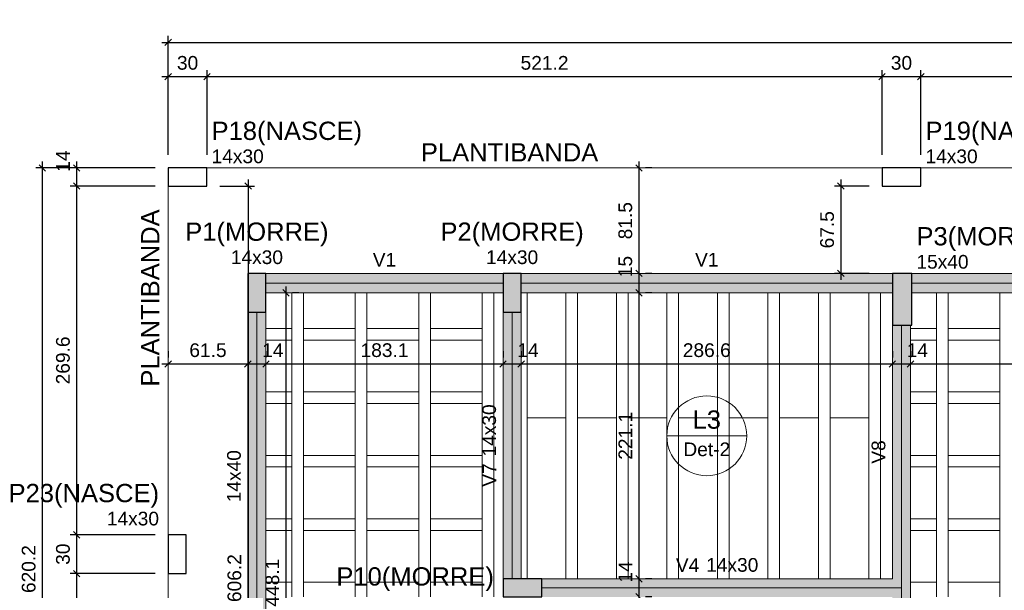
# Model space of a CAD drawing. Header units: millimetres. Extents: x 1852 to 2571, y -668 to -390.
# Tile 42 of 84: x 2274.97 to 2290.17, y -620.32 to -611.5. Entities that reach past the tile are written whole.
import ezdxf

# ---------------------------------------------------------------- set-up
doc = ezdxf.new("R2010")
doc.units = ezdxf.units.MM
for name, color, linetype, lineweight in [('FO-Cotas', 5, 'Continuous', 5), ('FO-Eixos', 5, 'Continuous', 5), ('FO-Hachura pilar que morre', 106, 'Continuous', 5), ('FO-Hachura viga', 43, 'Continuous', 5), ('FO-Hachuras das lajes', 1, 'Continuous', 20), ('FO-Pilares', 4, 'Continuous', 30), ('FO-Textos das lajes', 3, 'Continuous', 20), ('FO-Textos das vigas', 7, 'Continuous', 5), ('FO-Textos dos pilares', 7, 'Continuous', 5), ('FO-Vigas', 1, 'Continuous', 20)]:
    doc.layers.add(name, color=color, linetype=linetype, lineweight=lineweight)
doc.styles.add('ARIAL', font='arial.ttf')
doc.styles.get("Standard").update_dxf_attribs({"font": 'arial.ttf'})
doc.dimstyles.new('UM_50.000000', dxfattribs={"dimtxt": 0.18, "dimasz": 0.1, "dimexe": 0.1, "dimexo": 0.2, "dimgap": 0, "dimtad": 1, "dimtih": 1, "dimtoh": 1, "dimdec": 1, "dimlfac": 50, "dimzin": 0, "dimdsep": 46, "dimtxsty": 'Standard', "dimcen": 0.09, "dimdle": 0.1, "dimadec": 1, "dimazin": 2, "dimtfac": 1, "dimtdec": 4, "dimtofl": 0, "dimtmove": 0, "dimatfit": 3, "dimfxl": 1, "dimtolj": 1, "dimarcsym": 0})

# ---------------------------------------------------------------- blocks, each defined once
blk = doc.blocks.new('_Oblique')
at = {"color": 0, "linetype": 'ByBlock', "lineweight": -2}
blk.add_line((-0.5, -0.5), (0.5, 0.5), dxfattribs=at)
blk = doc.blocks.new('*D1618')
at = {"layer": 'FO-Cotas', "color": 0, "lineweight": -2, "transparency": 16777216}
for p, q in [((2277.159, -612.38), (2277.959, -612.38)), ((2277.259, -613.592), (2277.259, -612.28)), ((2277.859, -613.592), (2277.859, -612.28))]:
    blk.add_line(p, q, dxfattribs=at)
at = {"layer": 'FO-Cotas', "color": 0, "lineweight": -2, "transparency": 16777216, "xscale": 0.1, "yscale": 0.1, "zscale": 0.1, "rotation": 180}
blk.add_blockref('_Oblique', (2277.259, -612.38), dxfattribs=at)
at = {"layer": 'FO-Cotas', "color": 0, "lineweight": -2, "transparency": 16777216, "xscale": 0.1, "yscale": 0.1, "zscale": 0.1}
blk.add_blockref('_Oblique', (2277.859, -612.38), dxfattribs=at)
at = {"layer": 'FO-Cotas', "color": 7, "transparency": 16777216, "insert": (2277.559, -612.169), "char_height": 0.2118, "attachment_point": 5, "rotation": 0.0057, "style": 'ARIAL'}
blk.add_mtext('\\A1;30', dxfattribs=at)
blk = doc.blocks.new('*D1619')
at = {"layer": 'FO-Cotas', "color": 0, "lineweight": -2, "transparency": 16777216}
for p, q in [((2277.759, -612.38), (2288.382, -612.38)), ((2277.859, -613.592), (2277.859, -612.28)), ((2288.282, -613.592), (2288.282, -612.28))]:
    blk.add_line(p, q, dxfattribs=at)
at = {"layer": 'FO-Cotas', "color": 0, "lineweight": -2, "transparency": 16777216, "xscale": 0.1, "yscale": 0.1, "zscale": 0.1, "rotation": 180}
blk.add_blockref('_Oblique', (2277.859, -612.38), dxfattribs=at)
at = {"layer": 'FO-Cotas', "color": 0, "lineweight": -2, "transparency": 16777216, "xscale": 0.1, "yscale": 0.1, "zscale": 0.1}
blk.add_blockref('_Oblique', (2288.282, -612.38), dxfattribs=at)
at = {"layer": 'FO-Cotas', "color": 7, "transparency": 16777216, "insert": (2283.071, -612.169), "char_height": 0.2118, "attachment_point": 5, "rotation": 0.0057, "style": 'ARIAL'}
blk.add_mtext('\\A1;521.2', dxfattribs=at)
blk = doc.blocks.new('*D1620')
at = {"layer": 'FO-Cotas', "color": 0, "lineweight": -2, "transparency": 16777216}
for p, q in [((2288.182, -612.38), (2288.982, -612.38)), ((2288.282, -613.592), (2288.282, -612.28)), ((2288.882, -613.592), (2288.882, -612.28))]:
    blk.add_line(p, q, dxfattribs=at)
at = {"layer": 'FO-Cotas', "color": 0, "lineweight": -2, "transparency": 16777216, "xscale": 0.1, "yscale": 0.1, "zscale": 0.1, "rotation": 180}
blk.add_blockref('_Oblique', (2288.282, -612.38), dxfattribs=at)
at = {"layer": 'FO-Cotas', "color": 0, "lineweight": -2, "transparency": 16777216, "xscale": 0.1, "yscale": 0.1, "zscale": 0.1}
blk.add_blockref('_Oblique', (2288.882, -612.38), dxfattribs=at)
at = {"layer": 'FO-Cotas', "color": 7, "transparency": 16777216, "insert": (2288.582, -612.169), "char_height": 0.2118, "attachment_point": 5, "rotation": 0.0057, "style": 'ARIAL'}
blk.add_mtext('\\A1;30', dxfattribs=at)
blk = doc.blocks.new('*D1621')
at = {"layer": 'FO-Cotas', "color": 0, "lineweight": -2, "transparency": 16777216}
for p, q in [((2288.782, -612.38), (2297.765, -612.38)), ((2288.882, -613.592), (2288.882, -612.28)), ((2297.665, -613.592), (2297.665, -612.28))]:
    blk.add_line(p, q, dxfattribs=at)
at = {"layer": 'FO-Cotas', "color": 0, "lineweight": -2, "transparency": 16777216, "xscale": 0.1, "yscale": 0.1, "zscale": 0.1, "rotation": 180}
blk.add_blockref('_Oblique', (2288.882, -612.38), dxfattribs=at)
at = {"layer": 'FO-Cotas', "color": 0, "lineweight": -2, "transparency": 16777216, "xscale": 0.1, "yscale": 0.1, "zscale": 0.1}
blk.add_blockref('_Oblique', (2297.665, -612.38), dxfattribs=at)
at = {"layer": 'FO-Cotas', "color": 7, "transparency": 16777216, "insert": (2293.274, -612.169), "char_height": 0.2118, "attachment_point": 5, "rotation": 0.0057, "style": 'ARIAL'}
blk.add_mtext('\\A1;439.1', dxfattribs=at)
blk = doc.blocks.new('*D1627')
at = {"layer": 'FO-Cotas', "color": 0, "lineweight": -2, "transparency": 16777216}
for p, q in [((2277.259, -613.592), (2277.259, -611.751)), ((2316.7, -613.592), (2316.7, -611.751)), ((2277.159, -611.851), (2316.8, -611.851))]:
    blk.add_line(p, q, dxfattribs=at)
at = {"layer": 'FO-Cotas', "color": 0, "lineweight": -2, "transparency": 16777216, "xscale": 0.1, "yscale": 0.1, "zscale": 0.1, "rotation": 180}
blk.add_blockref('_Oblique', (2277.259, -611.851), dxfattribs=at)
at = {"layer": 'FO-Cotas', "color": 0, "lineweight": -2, "transparency": 16777216, "xscale": 0.1, "yscale": 0.1, "zscale": 0.1}
blk.add_blockref('_Oblique', (2316.7, -611.851), dxfattribs=at)
at = {"layer": 'FO-Cotas', "color": 7, "transparency": 16777216, "insert": (2296.979, -611.639), "char_height": 0.2118, "attachment_point": 5, "rotation": 0.0057, "style": 'ARIAL'}
blk.add_mtext('\\A1;1972', dxfattribs=at)
blk = doc.blocks.new('*D1644')
at = {"layer": 'FO-Cotas', "color": 0, "lineweight": -2, "transparency": 16777216}
for p, q in [((2275.847, -625.556), (2275.847, -619.964)), ((2277.059, -620.064), (2275.747, -620.064)), ((2277.059, -625.456), (2275.747, -625.456))]:
    blk.add_line(p, q, dxfattribs=at)
at = {"layer": 'FO-Cotas', "color": 0, "lineweight": -2, "transparency": 16777216, "xscale": 0.1, "yscale": 0.1, "zscale": 0.1}
for p, rotation in [((2275.847, -620.064), 90), ((2275.847, -625.456), 270)]:
    blk.add_blockref('_Oblique', p, dxfattribs=dict(at, rotation=rotation))
at = {"layer": 'FO-Cotas', "color": 7, "transparency": 16777216, "insert": (2275.635, -622.76), "char_height": 0.2118, "attachment_point": 5, "rotation": 90, "style": 'ARIAL'}
blk.add_mtext('\\A1;269.6', dxfattribs=at)
blk = doc.blocks.new('*D1645')
at = {"layer": 'FO-Cotas', "color": 0, "lineweight": -2, "transparency": 16777216}
for p, q in [((2275.847, -620.164), (2275.847, -619.364)), ((2277.059, -619.464), (2275.747, -619.464)), ((2277.059, -620.064), (2275.747, -620.064))]:
    blk.add_line(p, q, dxfattribs=at)
at = {"layer": 'FO-Cotas', "color": 0, "lineweight": -2, "transparency": 16777216, "xscale": 0.1, "yscale": 0.1, "zscale": 0.1}
for p, rotation in [((2275.847, -619.464), 90), ((2275.847, -620.064), 270)]:
    blk.add_blockref('_Oblique', p, dxfattribs=dict(at, rotation=rotation))
at = {"layer": 'FO-Cotas', "color": 7, "transparency": 16777216, "insert": (2275.635, -619.764), "char_height": 0.2118, "attachment_point": 5, "rotation": 90, "style": 'ARIAL'}
blk.add_mtext('\\A1;30', dxfattribs=at)
blk = doc.blocks.new('*D1646')
at = {"layer": 'FO-Cotas', "color": 0, "lineweight": -2, "transparency": 16777216}
for p, q in [((2277.059, -614.072), (2275.747, -614.072)), ((2275.847, -619.564), (2275.847, -613.972)), ((2277.059, -619.464), (2275.747, -619.464))]:
    blk.add_line(p, q, dxfattribs=at)
at = {"layer": 'FO-Cotas', "color": 0, "lineweight": -2, "transparency": 16777216, "xscale": 0.1, "yscale": 0.1, "zscale": 0.1}
for p, rotation in [((2275.847, -614.072), 90), ((2275.847, -619.464), 270)]:
    blk.add_blockref('_Oblique', p, dxfattribs=dict(at, rotation=rotation))
at = {"layer": 'FO-Cotas', "color": 7, "transparency": 16777216, "insert": (2275.635, -616.768), "char_height": 0.2118, "attachment_point": 5, "rotation": 90, "style": 'ARIAL'}
blk.add_mtext('\\A1;269.6', dxfattribs=at)
blk = doc.blocks.new('*D1647')
at = {"layer": 'FO-Cotas', "color": 0, "lineweight": -2, "transparency": 16777216}
for p, q in [((2275.847, -614.172), (2275.847, -613.692)), ((2277.059, -613.792), (2275.747, -613.792)), ((2277.059, -614.072), (2275.747, -614.072))]:
    blk.add_line(p, q, dxfattribs=at)
at = {"layer": 'FO-Cotas', "color": 0, "lineweight": -2, "transparency": 16777216, "xscale": 0.1, "yscale": 0.1, "zscale": 0.1}
for p, rotation in [((2275.847, -613.792), 90), ((2275.847, -614.072), 270)]:
    blk.add_blockref('_Oblique', p, dxfattribs=dict(at, rotation=rotation))
at = {"layer": 'FO-Cotas', "color": 7, "transparency": 16777216, "insert": (2275.635, -613.686), "char_height": 0.2118, "attachment_point": 5, "rotation": 90, "style": 'ARIAL'}
blk.add_mtext('\\A1;14', dxfattribs=at)
blk = doc.blocks.new('*D1648')
at = {"layer": 'FO-Cotas', "color": 0, "lineweight": -2, "transparency": 16777216}
for p, q in [((2275.317, -626.296), (2275.317, -613.692)), ((2277.059, -613.792), (2275.217, -613.792)), ((2278.289, -626.196), (2275.217, -626.196))]:
    blk.add_line(p, q, dxfattribs=at)
at = {"layer": 'FO-Cotas', "color": 0, "lineweight": -2, "transparency": 16777216, "xscale": 0.1, "yscale": 0.1, "zscale": 0.1}
for p, rotation in [((2275.317, -613.792), 90), ((2275.317, -626.196), 270)]:
    blk.add_blockref('_Oblique', p, dxfattribs=dict(at, rotation=rotation))
at = {"layer": 'FO-Cotas', "color": 7, "transparency": 16777216, "insert": (2275.106, -619.994), "char_height": 0.2118, "attachment_point": 5, "rotation": 90, "style": 'ARIAL'}
blk.add_mtext('\\A1;620.2', dxfattribs=at)
blk = doc.blocks.new('*D1659')
at = {"layer": 'FO-Cotas', "color": 0, "lineweight": -2, "transparency": 16777216}
for p, q in [((2277.259, -616.623), (2277.259, -616.723)), ((2278.489, -616.623), (2278.489, -616.723)), ((2277.159, -616.823), (2278.589, -616.823))]:
    blk.add_line(p, q, dxfattribs=at)
at = {"layer": 'FO-Cotas', "color": 0, "lineweight": -2, "transparency": 16777216, "xscale": 0.1, "yscale": 0.1, "zscale": 0.1, "rotation": 180}
blk.add_blockref('_Oblique', (2277.259, -616.823), dxfattribs=at)
at = {"layer": 'FO-Cotas', "color": 0, "lineweight": -2, "transparency": 16777216, "xscale": 0.1, "yscale": 0.1, "zscale": 0.1}
blk.add_blockref('_Oblique', (2278.489, -616.823), dxfattribs=at)
at = {"layer": 'FO-Cotas', "color": 7, "transparency": 16777216, "insert": (2277.874, -616.611), "char_height": 0.2118, "attachment_point": 5, "rotation": 0.0057, "style": 'ARIAL'}
blk.add_mtext('\\A1;61.5', dxfattribs=at)
blk = doc.blocks.new('*D1660')
at = {"layer": 'FO-Cotas', "color": 0, "lineweight": -2, "transparency": 16777216}
for p, q in [((2278.489, -616.623), (2278.489, -616.723)), ((2278.769, -616.623), (2278.769, -616.723)), ((2278.389, -616.823), (2278.869, -616.823))]:
    blk.add_line(p, q, dxfattribs=at)
at = {"layer": 'FO-Cotas', "color": 0, "lineweight": -2, "transparency": 16777216, "xscale": 0.1, "yscale": 0.1, "zscale": 0.1, "rotation": 180}
blk.add_blockref('_Oblique', (2278.489, -616.823), dxfattribs=at)
at = {"layer": 'FO-Cotas', "color": 0, "lineweight": -2, "transparency": 16777216, "xscale": 0.1, "yscale": 0.1, "zscale": 0.1}
blk.add_blockref('_Oblique', (2278.769, -616.823), dxfattribs=at)
at = {"layer": 'FO-Cotas', "color": 7, "transparency": 16777216, "insert": (2278.875, -616.611), "char_height": 0.2118, "attachment_point": 5, "rotation": 0.0057, "style": 'ARIAL'}
blk.add_mtext('\\A1;14', dxfattribs=at)
blk = doc.blocks.new('*D1661')
at = {"layer": 'FO-Cotas', "color": 0, "lineweight": -2, "transparency": 16777216}
for p, q in [((2278.769, -616.623), (2278.769, -616.723)), ((2282.43, -616.623), (2282.43, -616.723)), ((2278.669, -616.823), (2282.53, -616.823))]:
    blk.add_line(p, q, dxfattribs=at)
at = {"layer": 'FO-Cotas', "color": 0, "lineweight": -2, "transparency": 16777216, "xscale": 0.1, "yscale": 0.1, "zscale": 0.1, "rotation": 180}
blk.add_blockref('_Oblique', (2278.769, -616.823), dxfattribs=at)
at = {"layer": 'FO-Cotas', "color": 0, "lineweight": -2, "transparency": 16777216, "xscale": 0.1, "yscale": 0.1, "zscale": 0.1}
blk.add_blockref('_Oblique', (2282.43, -616.823), dxfattribs=at)
at = {"layer": 'FO-Cotas', "color": 7, "transparency": 16777216, "insert": (2280.6, -616.611), "char_height": 0.2118, "attachment_point": 5, "rotation": 0.0057, "style": 'ARIAL'}
blk.add_mtext('\\A1;183.1', dxfattribs=at)
blk = doc.blocks.new('*D1662')
at = {"layer": 'FO-Cotas', "color": 0, "lineweight": -2, "transparency": 16777216}
for p, q in [((2282.43, -616.623), (2282.43, -616.723)), ((2282.71, -616.623), (2282.71, -616.723)), ((2282.33, -616.823), (2282.81, -616.823))]:
    blk.add_line(p, q, dxfattribs=at)
at = {"layer": 'FO-Cotas', "color": 0, "lineweight": -2, "transparency": 16777216, "xscale": 0.1, "yscale": 0.1, "zscale": 0.1, "rotation": 180}
blk.add_blockref('_Oblique', (2282.43, -616.823), dxfattribs=at)
at = {"layer": 'FO-Cotas', "color": 0, "lineweight": -2, "transparency": 16777216, "xscale": 0.1, "yscale": 0.1, "zscale": 0.1}
blk.add_blockref('_Oblique', (2282.71, -616.823), dxfattribs=at)
at = {"layer": 'FO-Cotas', "color": 7, "transparency": 16777216, "insert": (2282.816, -616.611), "char_height": 0.2118, "attachment_point": 5, "rotation": 0.0057, "style": 'ARIAL'}
blk.add_mtext('\\A1;14', dxfattribs=at)
blk = doc.blocks.new('*D1663')
at = {"layer": 'FO-Cotas', "color": 0, "lineweight": -2, "transparency": 16777216}
for p, q in [((2282.71, -616.623), (2282.71, -616.723)), ((2288.442, -616.623), (2288.442, -616.723)), ((2282.61, -616.823), (2288.542, -616.823))]:
    blk.add_line(p, q, dxfattribs=at)
at = {"layer": 'FO-Cotas', "color": 0, "lineweight": -2, "transparency": 16777216, "xscale": 0.1, "yscale": 0.1, "zscale": 0.1, "rotation": 180}
blk.add_blockref('_Oblique', (2282.71, -616.823), dxfattribs=at)
at = {"layer": 'FO-Cotas', "color": 0, "lineweight": -2, "transparency": 16777216, "xscale": 0.1, "yscale": 0.1, "zscale": 0.1}
blk.add_blockref('_Oblique', (2288.442, -616.823), dxfattribs=at)
at = {"layer": 'FO-Cotas', "color": 7, "transparency": 16777216, "insert": (2285.576, -616.611), "char_height": 0.2118, "attachment_point": 5, "rotation": 0.0057, "style": 'ARIAL'}
blk.add_mtext('\\A1;286.6', dxfattribs=at)
blk = doc.blocks.new('*D1664')
at = {"layer": 'FO-Cotas', "color": 0, "lineweight": -2, "transparency": 16777216}
for p, q in [((2288.442, -616.623), (2288.442, -616.723)), ((2288.722, -616.623), (2288.722, -616.723)), ((2288.342, -616.823), (2288.822, -616.823))]:
    blk.add_line(p, q, dxfattribs=at)
at = {"layer": 'FO-Cotas', "color": 0, "lineweight": -2, "transparency": 16777216, "xscale": 0.1, "yscale": 0.1, "zscale": 0.1, "rotation": 180}
blk.add_blockref('_Oblique', (2288.442, -616.823), dxfattribs=at)
at = {"layer": 'FO-Cotas', "color": 0, "lineweight": -2, "transparency": 16777216, "xscale": 0.1, "yscale": 0.1, "zscale": 0.1}
blk.add_blockref('_Oblique', (2288.722, -616.823), dxfattribs=at)
at = {"layer": 'FO-Cotas', "color": 7, "transparency": 16777216, "insert": (2288.828, -616.611), "char_height": 0.2118, "attachment_point": 5, "rotation": 0.0057, "style": 'ARIAL'}
blk.add_mtext('\\A1;14', dxfattribs=at)
blk = doc.blocks.new('*D1665')
at = {"layer": 'FO-Cotas', "color": 0, "lineweight": -2, "transparency": 16777216}
for p, q in [((2288.722, -616.623), (2288.722, -616.723)), ((2295.244, -616.623), (2295.244, -616.723)), ((2288.622, -616.823), (2295.344, -616.823))]:
    blk.add_line(p, q, dxfattribs=at)
at = {"layer": 'FO-Cotas', "color": 0, "lineweight": -2, "transparency": 16777216, "xscale": 0.1, "yscale": 0.1, "zscale": 0.1, "rotation": 180}
blk.add_blockref('_Oblique', (2288.722, -616.823), dxfattribs=at)
at = {"layer": 'FO-Cotas', "color": 0, "lineweight": -2, "transparency": 16777216, "xscale": 0.1, "yscale": 0.1, "zscale": 0.1}
blk.add_blockref('_Oblique', (2295.244, -616.823), dxfattribs=at)
at = {"layer": 'FO-Cotas', "color": 7, "transparency": 16777216, "insert": (2291.983, -616.611), "char_height": 0.2118, "attachment_point": 5, "rotation": 0.0057, "style": 'ARIAL'}
blk.add_mtext('\\A1;326.1', dxfattribs=at)
blk = doc.blocks.new('*D1680')
at = {"layer": 'FO-Cotas', "color": 0, "lineweight": -2, "transparency": 16777216}
for p, q in [((2279.079, -624.785), (2279.079, -615.623)), ((2279.279, -615.723), (2279.179, -615.723)), ((2279.279, -624.685), (2279.179, -624.685))]:
    blk.add_line(p, q, dxfattribs=at)
at = {"layer": 'FO-Cotas', "color": 0, "lineweight": -2, "transparency": 16777216, "xscale": 0.1, "yscale": 0.1, "zscale": 0.1}
for p, rotation in [((2279.079, -615.723), 90), ((2279.079, -624.685), 270)]:
    blk.add_blockref('_Oblique', p, dxfattribs=dict(at, rotation=rotation))
at = {"layer": 'FO-Cotas', "color": 7, "transparency": 16777216, "insert": (2278.868, -620.204), "char_height": 0.2118, "attachment_point": 5, "rotation": 90, "style": 'ARIAL'}
blk.add_mtext('\\A1;448.1', dxfattribs=at)
blk = doc.blocks.new('*D1684')
at = {"layer": 'FO-Cotas', "color": 0, "lineweight": -2, "transparency": 16777216}
for p, q in [((2284.53, -620.524), (2284.53, -620.044)), ((2284.73, -620.144), (2284.63, -620.144)), ((2284.73, -620.424), (2284.63, -620.424))]:
    blk.add_line(p, q, dxfattribs=at)
at = {"layer": 'FO-Cotas', "color": 0, "lineweight": -2, "transparency": 16777216, "xscale": 0.1, "yscale": 0.1, "zscale": 0.1}
for p, rotation in [((2284.53, -620.144), 90), ((2284.53, -620.424), 270)]:
    blk.add_blockref('_Oblique', p, dxfattribs=dict(at, rotation=rotation))
at = {"layer": 'FO-Cotas', "color": 7, "transparency": 16777216, "insert": (2284.319, -620.038), "char_height": 0.2118, "attachment_point": 5, "rotation": 90, "style": 'ARIAL'}
blk.add_mtext('\\A1;14', dxfattribs=at)
blk = doc.blocks.new('*D1685')
at = {"layer": 'FO-Cotas', "color": 0, "lineweight": -2, "transparency": 16777216}
for p, q in [((2284.53, -620.244), (2284.53, -615.623)), ((2284.73, -615.723), (2284.63, -615.723)), ((2284.73, -620.144), (2284.63, -620.144))]:
    blk.add_line(p, q, dxfattribs=at)
at = {"layer": 'FO-Cotas', "color": 0, "lineweight": -2, "transparency": 16777216, "xscale": 0.1, "yscale": 0.1, "zscale": 0.1}
for p, rotation in [((2284.53, -615.723), 90), ((2284.53, -620.144), 270)]:
    blk.add_blockref('_Oblique', p, dxfattribs=dict(at, rotation=rotation))
at = {"layer": 'FO-Cotas', "color": 7, "transparency": 16777216, "insert": (2284.319, -617.934), "char_height": 0.2118, "attachment_point": 5, "rotation": 90, "style": 'ARIAL'}
blk.add_mtext('\\A1;221.1', dxfattribs=at)
blk = doc.blocks.new('*D1686')
at = {"layer": 'FO-Cotas', "color": 0, "lineweight": -2, "transparency": 16777216}
for p, q in [((2284.53, -615.823), (2284.53, -615.323)), ((2284.73, -615.423), (2284.63, -615.423)), ((2284.73, -615.723), (2284.63, -615.723))]:
    blk.add_line(p, q, dxfattribs=at)
at = {"layer": 'FO-Cotas', "color": 0, "lineweight": -2, "transparency": 16777216, "xscale": 0.1, "yscale": 0.1, "zscale": 0.1}
for p, rotation in [((2284.53, -615.423), 90), ((2284.53, -615.723), 270)]:
    blk.add_blockref('_Oblique', p, dxfattribs=dict(at, rotation=rotation))
at = {"layer": 'FO-Cotas', "color": 7, "transparency": 16777216, "insert": (2284.319, -615.317), "char_height": 0.2118, "attachment_point": 5, "rotation": 90, "style": 'ARIAL'}
blk.add_mtext('\\A1;15', dxfattribs=at)
blk = doc.blocks.new('*D1687')
at = {"layer": 'FO-Cotas', "color": 0, "lineweight": -2, "transparency": 16777216}
for p, q in [((2284.53, -615.523), (2284.53, -613.692)), ((2284.73, -613.792), (2284.63, -613.792)), ((2284.73, -615.423), (2284.63, -615.423))]:
    blk.add_line(p, q, dxfattribs=at)
at = {"layer": 'FO-Cotas', "color": 0, "lineweight": -2, "transparency": 16777216, "xscale": 0.1, "yscale": 0.1, "zscale": 0.1}
for p, rotation in [((2284.53, -613.792), 90), ((2284.53, -615.423), 270)]:
    blk.add_blockref('_Oblique', p, dxfattribs=dict(at, rotation=rotation))
at = {"layer": 'FO-Cotas', "color": 7, "transparency": 16777216, "insert": (2284.319, -614.608), "char_height": 0.2118, "attachment_point": 5, "rotation": 90, "style": 'ARIAL'}
blk.add_mtext('\\A1;81.5', dxfattribs=at)
blk = doc.blocks.new('*D1610')
at = {"layer": 'FO-Cotas', "color": 0, "lineweight": -2, "transparency": 16777216}
for p, q in [((2278.059, -614.072), (2278.594, -614.072)), ((2278.494, -613.972), (2278.494, -626.296)), ((2278.059, -626.196), (2278.594, -626.196))]:
    blk.add_line(p, q, dxfattribs=at)
at = {"layer": 'FO-Cotas', "color": 0, "lineweight": -2, "transparency": 16777216, "xscale": 0.1, "yscale": 0.1, "zscale": 0.1}
for p, rotation in [((2278.494, -614.072), 90), ((2278.494, -626.196), 270)]:
    blk.add_blockref('_Oblique', p, dxfattribs=dict(at, rotation=rotation))
at = {"layer": 'FO-Cotas', "color": 7, "transparency": 16777216, "insert": (2278.283, -620.134), "char_height": 0.2118, "attachment_point": 5, "rotation": 90, "style": 'ARIAL'}
blk.add_mtext('\\A1;606.2', dxfattribs=at)
blk = doc.blocks.new('*D1611')
at = {"layer": 'FO-Cotas', "color": 0, "lineweight": -2, "transparency": 16777216}
for p, q in [((2288.082, -614.072), (2287.547, -614.072)), ((2287.647, -613.972), (2287.647, -615.523)), ((2288.082, -615.423), (2287.547, -615.423))]:
    blk.add_line(p, q, dxfattribs=at)
at = {"layer": 'FO-Cotas', "color": 0, "lineweight": -2, "transparency": 16777216, "xscale": 0.1, "yscale": 0.1, "zscale": 0.1}
for p, rotation in [((2287.647, -614.072), 90), ((2287.647, -615.423), 270)]:
    blk.add_blockref('_Oblique', p, dxfattribs=dict(at, rotation=rotation))
at = {"layer": 'FO-Cotas', "color": 7, "transparency": 16777216, "insert": (2287.435, -614.748), "char_height": 0.2118, "attachment_point": 5, "rotation": 90, "style": 'ARIAL'}
blk.add_mtext('\\A1;67.5', dxfattribs=at)

msp = doc.modelspace()

# ---------------------------------------------------------------- hatches: boundary and pattern name
at = {"layer": 'FO-Hachura pilar que morre', "linetype": 'Continuous'}
for points in [[(2278.4893, -616.0228), (2278.6293, -616.0228), (2278.7693, -616.0228), (2278.7693, -615.7228), (2278.7693, -615.4228), (2278.6293, -615.4228), (2278.4893, -615.4228), (2278.4893, -615.7228)], [(2282.7103, -615.423), (2282.5703, -615.423), (2282.4303, -615.423), (2282.4303, -615.723), (2282.4303, -616.023), (2282.5703, -616.023), (2282.7103, -616.023), (2282.7103, -615.723)], [(2288.4423, -616.223), (2288.5923, -616.223), (2288.7423, -616.223), (2288.7423, -615.823), (2288.7423, -615.423), (2288.5923, -615.423), (2288.4423, -615.423), (2288.4423, -615.823)], [(2282.4303, -620.1442), (2282.4303, -620.2842), (2282.4303, -620.4242), (2282.7303, -620.4242), (2283.0303, -620.4242), (2283.0303, -620.2842), (2283.0303, -620.1442), (2282.7303, -620.1442)]]:
    msp.add_hatch(color=256, dxfattribs=at).paths.add_polyline_path(points)
at = {"layer": 'FO-Hachura viga', "linetype": 'Continuous'}
for points in [[(2282.4303, -615.423), (2282.4303, -615.423), (2278.7693, -615.423), (2278.7693, -615.723), (2282.4303, -615.723), (2282.4303, -615.423)], [(2288.4423, -615.423), (2288.4423, -615.423), (2282.7103, -615.423), (2282.7103, -615.723), (2288.4423, -615.723), (2288.4423, -615.423)], [(2295.3843, -615.423), (2295.3843, -615.423), (2288.7423, -615.423), (2288.7423, -615.723), (2295.3843, -615.723), (2295.3843, -615.423)], [(2278.7693, -616.0228), (2278.7693, -616.0228), (2278.4893, -616.0228), (2278.4893, -624.4252), (2278.7693, -624.4252), (2278.7693, -616.0228)], [(2282.7103, -616.023), (2282.7103, -616.023), (2282.4303, -616.023), (2282.4303, -620.1442), (2282.7103, -620.1442), (2282.7103, -616.023)], [(2288.7223, -616.223), (2288.7223, -616.223), (2288.4423, -616.223), (2288.4423, -620.1442), (2288.5823, -620.2842), (2288.7223, -620.2842), (2288.7223, -616.223)], [(2288.5823, -620.2842), (2288.5823, -620.2842), (2288.4423, -620.1442), (2283.0303, -620.1442), (2283.0303, -620.4242), (2288.4423, -620.4242), (2288.5823, -620.2842)], [(2288.7223, -620.2842), (2288.7223, -620.2842), (2288.5823, -620.2842), (2288.4423, -620.4242), (2288.4423, -624.3652), (2288.7223, -624.3652), (2288.7223, -620.2842)]]:
    msp.add_hatch(color=256, dxfattribs=at).paths.add_polyline_path(points)

# ---------------------------------------------------------------- linework, layer by layer
at = {"layer": 'FO-Eixos'}
for p, q in [((2278.7693, -615.573), (2282.4303, -615.573)), ((2282.7103, -615.573), (2288.4423, -615.573)), ((2288.7423, -615.573), (2295.3841, -615.573)), ((2278.6293, -624.4252), (2278.6293, -616.0228)), ((2282.5703, -620.1442), (2282.5703, -616.023)), ((2288.5823, -620.2842), (2288.5823, -616.223)), ((2283.0303, -620.2842), (2288.5823, -620.2842)), ((2288.5823, -624.3652), (2288.5823, -620.2842))]:
    msp.add_line(p, q, dxfattribs=at)
for points in [[(2282.8003, -615.7226), (2282.8003, -617.6546), (2283.4003, -617.6546), (2283.4003, -615.7226)], [(2283.5803, -615.7226), (2283.5803, -617.6546), (2284.1803, -617.6546), (2284.1803, -615.7226)], [(2284.3603, -615.7226), (2284.3603, -617.6546), (2284.9603, -617.6546), (2284.9603, -615.7226)], [(2285.1403, -615.7226), (2285.1403, -617.6546), (2285.7403, -617.6546), (2285.7403, -615.7226)], [(2285.9203, -615.7226), (2285.9203, -617.6546), (2286.5203, -617.6546), (2286.5203, -615.7226)], [(2286.7003, -615.7226), (2286.7003, -617.6546), (2287.3003, -617.6546), (2287.3003, -615.7226)], [(2287.4803, -615.7226), (2287.4803, -617.6546), (2288.0803, -617.6546), (2288.0803, -615.7226)], [(2283.4003, -620.1446), (2283.4003, -617.6546), (2282.8003, -617.6546), (2282.8003, -620.1446)], [(2284.1803, -620.1446), (2284.1803, -617.6546), (2283.5803, -617.6546), (2283.5803, -620.1446)], [(2284.9603, -620.1446), (2284.9603, -617.6546), (2284.3603, -617.6546), (2284.3603, -620.1446)], [(2285.7403, -620.1446), (2285.7403, -617.6546), (2285.1403, -617.6546), (2285.1403, -620.1446)], [(2286.5203, -620.1446), (2286.5203, -617.6546), (2285.9203, -617.6546), (2285.9203, -620.1446)], [(2287.3003, -620.1446), (2287.3003, -617.6546), (2286.7003, -617.6546), (2286.7003, -620.1446)], [(2288.0803, -620.1446), (2288.0803, -617.6546), (2287.4803, -617.6546), (2287.4803, -620.1446)]]:
    msp.add_lwpolyline(points, dxfattribs=at)
at = {"layer": 'FO-Hachuras das lajes'}
for p, q in [((2279.1693, -616.2756), (2279.1693, -615.7226)), ((2279.1693, -620.4246), (2279.1693, -615.7226)), ((2279.3493, -615.7226), (2279.3493, -616.2756)), ((2279.3493, -620.4246), (2279.3493, -615.7226)), ((2280.1493, -616.2756), (2280.1493, -615.7226)), ((2280.1493, -620.4246), (2280.1493, -615.7226)), ((2280.3293, -615.7226), (2280.3293, -616.2756)), ((2280.3293, -620.4246), (2280.3293, -615.7226)), ((2281.1293, -616.2756), (2281.1293, -615.7226)), ((2281.1293, -620.4246), (2281.1293, -615.7226)), ((2281.3093, -615.7226), (2281.3093, -616.2756)), ((2281.3093, -620.4246), (2281.3093, -615.7226)), ((2282.1093, -616.2756), (2282.1093, -615.7226)), ((2282.1093, -620.4246), (2282.1093, -615.7226)), ((2282.2893, -620.4246), (2282.2893, -615.7226)), ((2282.8003, -620.1446), (2282.8003, -615.7226)), ((2283.4003, -620.1446), (2283.4003, -615.7226)), ((2283.5803, -620.1446), (2283.5803, -615.7226)), ((2284.1803, -620.1446), (2284.1803, -615.7226)), ((2284.3603, -620.1446), (2284.3603, -615.7226)), ((2284.9603, -620.1446), (2284.9603, -615.7226)), ((2285.1403, -620.1446), (2285.1403, -615.7226)), ((2285.7403, -620.1446), (2285.7403, -615.7226)), ((2285.9203, -620.1446), (2285.9203, -615.7226)), ((2286.5203, -620.1446), (2286.5203, -615.7226)), ((2286.7003, -620.1446), (2286.7003, -615.7226)), ((2287.3003, -620.1446), (2287.3003, -615.7226)), ((2287.4803, -620.1446), (2287.4803, -615.7226)), ((2288.0803, -620.1446), (2288.0803, -615.7226)), ((2288.2603, -620.1446), (2288.2603, -615.7226)), ((2289.1223, -616.2756), (2289.1223, -615.7226)), ((2289.1223, -616.2226), (2289.1223, -615.7226)), ((2289.3023, -615.7226), (2289.3023, -616.2756)), ((2289.3023, -616.2226), (2289.3023, -615.7226)), ((2290.1023, -616.2756), (2290.1023, -615.7226)), ((2290.1023, -616.2226), (2290.1023, -615.7226)), ((2278.7693, -616.2756), (2279.1693, -616.2756)), ((2279.3493, -616.2756), (2280.1493, -616.2756)), ((2280.3293, -616.2756), (2281.1293, -616.2756)), ((2281.3093, -616.2756), (2282.1093, -616.2756)), ((2288.7223, -616.2756), (2289.1223, -616.2756)), ((2289.1223, -618.7036), (2289.1223, -616.2226)), ((2289.3023, -618.7036), (2289.3023, -616.2226)), ((2289.3023, -616.2756), (2290.1023, -616.2756)), ((2290.1023, -618.7036), (2290.1023, -616.2226)), ((2279.1693, -616.4556), (2278.7693, -616.4556)), ((2279.1693, -617.2556), (2279.1693, -616.4556)), ((2280.1493, -616.4556), (2279.3493, -616.4556)), ((2279.3493, -616.4556), (2279.3493, -617.2556)), ((2280.1493, -617.2556), (2280.1493, -616.4556)), ((2281.1293, -616.4556), (2280.3293, -616.4556)), ((2280.3293, -616.4556), (2280.3293, -617.2556)), ((2281.1293, -617.2556), (2281.1293, -616.4556)), ((2282.1093, -616.4556), (2281.3093, -616.4556)), ((2281.3093, -616.4556), (2281.3093, -617.2556)), ((2282.1093, -617.2556), (2282.1093, -616.4556)), ((2289.1223, -616.4556), (2288.7223, -616.4556)), ((2289.1223, -617.2556), (2289.1223, -616.4556)), ((2290.1023, -616.4556), (2289.3023, -616.4556)), ((2289.3023, -616.4556), (2289.3023, -617.2556)), ((2290.1023, -617.2556), (2290.1023, -616.4556)), ((2278.7693, -617.2556), (2279.1693, -617.2556)), ((2279.3493, -617.2556), (2280.1493, -617.2556)), ((2280.3293, -617.2556), (2281.1293, -617.2556)), ((2281.3093, -617.2556), (2282.1093, -617.2556)), ((2288.7223, -617.2556), (2289.1223, -617.2556)), ((2289.3023, -617.2556), (2290.1023, -617.2556)), ((2279.1693, -617.4356), (2278.7693, -617.4356)), ((2279.1693, -618.2356), (2279.1693, -617.4356)), ((2280.1493, -617.4356), (2279.3493, -617.4356)), ((2279.3493, -617.4356), (2279.3493, -618.2356)), ((2280.1493, -618.2356), (2280.1493, -617.4356)), ((2281.1293, -617.4356), (2280.3293, -617.4356)), ((2280.3293, -617.4356), (2280.3293, -618.2356)), ((2281.1293, -618.2356), (2281.1293, -617.4356)), ((2282.1093, -617.4356), (2281.3093, -617.4356)), ((2281.3093, -617.4356), (2281.3093, -618.2356)), ((2282.1093, -618.2356), (2282.1093, -617.4356)), ((2289.1223, -617.4356), (2288.7223, -617.4356)), ((2289.1223, -618.2356), (2289.1223, -617.4356)), ((2290.1023, -617.4356), (2289.3023, -617.4356)), ((2289.3023, -617.4356), (2289.3023, -618.2356)), ((2290.1023, -618.2356), (2290.1023, -617.4356)), ((2278.7693, -618.2356), (2279.1693, -618.2356)), ((2279.3493, -618.2356), (2280.1493, -618.2356)), ((2280.3293, -618.2356), (2281.1293, -618.2356)), ((2281.3093, -618.2356), (2282.1093, -618.2356)), ((2288.7223, -618.2356), (2289.1223, -618.2356)), ((2289.3023, -618.2356), (2290.1023, -618.2356)), ((2279.1693, -618.4156), (2278.7693, -618.4156)), ((2279.1693, -619.2156), (2279.1693, -618.4156)), ((2280.1493, -618.4156), (2279.3493, -618.4156)), ((2279.3493, -618.4156), (2279.3493, -619.2156)), ((2280.1493, -619.2156), (2280.1493, -618.4156)), ((2281.1293, -618.4156), (2280.3293, -618.4156)), ((2280.3293, -618.4156), (2280.3293, -619.2156)), ((2281.1293, -619.2156), (2281.1293, -618.4156)), ((2282.1093, -618.4156), (2281.3093, -618.4156)), ((2281.3093, -618.4156), (2281.3093, -619.2156)), ((2282.1093, -619.2156), (2282.1093, -618.4156)), ((2289.1223, -618.4156), (2288.7223, -618.4156)), ((2289.1223, -619.2156), (2289.1223, -618.4156)), ((2290.1023, -618.4156), (2289.3023, -618.4156)), ((2289.3023, -618.4156), (2289.3023, -619.2156)), ((2290.1023, -619.2156), (2290.1023, -618.4156)), ((2289.1223, -620.1436), (2289.1223, -618.7036)), ((2289.3023, -620.1436), (2289.3023, -618.7036)), ((2290.1023, -620.1436), (2290.1023, -618.7036)), ((2278.7693, -619.2156), (2279.1693, -619.2156)), ((2279.3493, -619.2156), (2280.1493, -619.2156)), ((2280.3293, -619.2156), (2281.1293, -619.2156)), ((2281.3093, -619.2156), (2282.1093, -619.2156)), ((2288.7223, -619.2156), (2289.1223, -619.2156)), ((2289.3023, -619.2156), (2290.1023, -619.2156)), ((2279.1693, -619.3956), (2278.7693, -619.3956)), ((2279.1693, -620.1956), (2279.1693, -619.3956)), ((2280.1493, -619.3956), (2279.3493, -619.3956)), ((2279.3493, -619.3956), (2279.3493, -620.1956)), ((2280.1493, -620.1956), (2280.1493, -619.3956)), ((2281.1293, -619.3956), (2280.3293, -619.3956)), ((2280.3293, -619.3956), (2280.3293, -620.1956)), ((2281.1293, -620.1956), (2281.1293, -619.3956)), ((2282.1093, -619.3956), (2281.3093, -619.3956)), ((2281.3093, -619.3956), (2281.3093, -620.1956)), ((2282.1093, -620.1956), (2282.1093, -619.3956)), ((2289.1223, -619.3956), (2288.7223, -619.3956)), ((2289.1223, -620.1956), (2289.1223, -619.3956)), ((2290.1023, -619.3956), (2289.3023, -619.3956)), ((2289.3023, -619.3956), (2289.3023, -620.1956)), ((2290.1023, -620.1956), (2290.1023, -619.3956)), ((2289.1223, -620.4236), (2289.1223, -620.1436)), ((2289.3023, -620.4236), (2289.3023, -620.1436)), ((2290.1023, -620.4236), (2290.1023, -620.1436)), ((2278.7693, -620.1956), (2279.1693, -620.1956)), ((2279.3493, -620.1956), (2280.1493, -620.1956)), ((2280.3293, -620.1956), (2281.1293, -620.1956)), ((2281.3093, -620.1956), (2282.1093, -620.1956)), ((2288.7223, -620.1956), (2289.1223, -620.1956)), ((2289.3023, -620.1956), (2290.1023, -620.1956))]:
    msp.add_line(p, q, dxfattribs=at)
at = {"layer": 'FO-Pilares'}
for points in [[(2277.2589, -613.7924), (2277.2589, -613.9324), (2277.2589, -614.0724), (2277.5589, -614.0724), (2277.8589, -614.0724), (2277.8589, -613.9324), (2277.8589, -613.7924), (2277.5589, -613.7924), (2277.2589, -613.7924)], [(2288.2823, -613.7924), (2288.2823, -613.9324), (2288.2823, -614.0724), (2288.5823, -614.0724), (2288.8823, -614.0724), (2288.8823, -613.9324), (2288.8823, -613.7924), (2288.5823, -613.7924), (2288.2823, -613.7924)], [(2278.4893, -616.0228), (2278.6293, -616.0228), (2278.7693, -616.0228), (2278.7693, -615.7228), (2278.7693, -615.4228), (2278.6293, -615.4228), (2278.4893, -615.4228), (2278.4893, -615.7228), (2278.4893, -616.0228)], [(2282.7103, -615.423), (2282.5703, -615.423), (2282.4303, -615.423), (2282.4303, -615.723), (2282.4303, -616.023), (2282.5703, -616.023), (2282.7103, -616.023), (2282.7103, -615.723), (2282.7103, -615.423)], [(2288.4423, -616.223), (2288.5923, -616.223), (2288.7423, -616.223), (2288.7423, -615.823), (2288.7423, -615.423), (2288.5923, -615.423), (2288.4423, -615.423), (2288.4423, -615.823), (2288.4423, -616.223)], [(2277.2589, -620.064), (2277.3989, -620.064), (2277.5389, -620.064), (2277.5389, -619.764), (2277.5389, -619.464), (2277.3989, -619.464), (2277.2589, -619.464), (2277.2589, -619.764), (2277.2589, -620.064)], [(2282.4303, -620.1442), (2282.4303, -620.2842), (2282.4303, -620.4242), (2282.7303, -620.4242), (2283.0303, -620.4242), (2283.0303, -620.2842), (2283.0303, -620.1442), (2282.7303, -620.1442), (2282.4303, -620.1442)]]:
    msp.add_lwpolyline(points, close=True, dxfattribs=at)
at = {"layer": 'FO-Textos das lajes'}
msp.add_line((2284.9588, -617.9336), (2286.1938, -617.9336), dxfattribs=at)
msp.add_circle((2285.5763, -617.9336), 0.6175, dxfattribs=at)
at = {"layer": 'FO-Vigas'}
for p, q in [((2277.2589, -626.1956), (2277.2589, -613.7924)), ((2277.8589, -613.7924), (2288.2823, -613.7924)), ((2288.8823, -613.7924), (2297.6649, -613.7924)), ((2277.2589, -619.464), (2277.2589, -614.0724)), ((2278.7693, -615.423), (2282.4303, -615.423)), ((2282.7103, -615.423), (2288.4423, -615.423)), ((2288.7423, -615.423), (2295.3841, -615.423)), ((2278.7693, -615.723), (2282.4303, -615.723)), ((2282.7103, -615.723), (2288.4423, -615.723)), ((2288.7423, -615.723), (2295.3841, -615.723)), ((2278.4893, -624.4252), (2278.4893, -616.0228)), ((2278.7693, -624.4252), (2278.7693, -616.0228)), ((2282.4303, -620.1442), (2282.4303, -616.023)), ((2282.7103, -620.1442), (2282.7103, -616.023)), ((2288.4423, -620.1442), (2288.4423, -616.223)), ((2288.7223, -620.2842), (2288.7223, -616.223)), ((2277.2589, -625.4556), (2277.2589, -620.064)), ((2283.0303, -620.1442), (2288.4423, -620.1442)), ((2288.7223, -624.3652), (2288.7223, -620.2842))]:
    msp.add_line(p, q, dxfattribs=at)

# ---------------------------------------------------------------- texts
at = {"layer": 'FO-Textos das lajes', "attachment_point": 8, "line_spacing_factor": 0.798, "style": 'ARIAL'}
for s, insert, char_height, width in [('L3', (2285.5763, -617.8277), 0.2824, 0.884693), ('Det-2', (2285.5763, -618.2513), 0.2118, 1.446695)]:
    msp.add_mtext(s, dxfattribs=dict(at, insert=insert, char_height=char_height, width=width))
at = {"layer": 'FO-Textos das vigas', "linetype": 'Continuous', "char_height": 0.2118, "line_spacing_factor": 0.798, "style": 'ARIAL'}
for s, insert, width, attachment_point in [('V1', (2280.5998, -615.3171), 0.724791, 8), ('V1', (2285.5763, -615.3171), 0.724791, 8), ('V4', (2285.4607, -620.0383), 0.724791, 9), ('14x30', (2285.5666, -620.0383), 1.608402, 7)]:
    msp.add_mtext(s, dxfattribs=dict(at, insert=insert, width=width, attachment_point=attachment_point))
at = {"layer": 'FO-Textos das vigas', "linetype": 'Continuous', "char_height": 0.2118, "rotation": 90, "line_spacing_factor": 0.798, "style": 'ARIAL'}
for s, insert, width, attachment_point in [('14x30', (2282.3244, -618.2533), 1.608402, 7), ('V8', (2288.3364, -618.1836), 0.724791, 8), ('14x40', (2278.3834, -618.9609), 1.608402, 7), ('V7', (2282.3244, -618.3592), 0.724791, 9)]:
    msp.add_mtext(s, dxfattribs=dict(at, insert=insert, width=width, attachment_point=attachment_point))
at = {"layer": 'FO-Textos dos pilares', "linetype": 'Continuous', "line_spacing_factor": 0.798, "style": 'ARIAL'}
for s, insert, char_height, width, attachment_point in [('P18(NASCE)', (2277.9293, -613.4446), 0.2824, 4.687322, 7), ('P19(NASCE)', (2288.9533, -613.4446), 0.2824, 4.687322, 7), ('14x30', (2277.9295, -613.7218), 0.2118, 1.608402, 7), ('14x30', (2288.9529, -613.7218), 0.2118, 1.608402, 7), ('P1(MORRE)', (2278.6293, -615.0036), 0.2824, 4.462268, 8), ('P2(MORRE)', (2282.5703, -615.0036), 0.2824, 4.462268, 8), ('P3(MORRE)', (2288.8133, -615.0746), 0.2824, 4.462268, 7), ('14x30', (2278.6293, -615.2814), 0.2118, 1.608402, 8), ('14x30', (2282.5703, -615.2814), 0.2118, 1.608402, 8), ('15x40', (2288.8129, -615.3524), 0.2118, 1.608402, 7), ('P23(NASCE)', (2277.1183, -619.0446), 0.2824, 4.687322, 9), ('14x30', (2277.1181, -619.3224), 0.2118, 1.608402, 9), ('P10(MORRE)', (2282.2893, -620.3336), 0.2824, 4.904615, 9)]:
    msp.add_mtext(s, dxfattribs=dict(at, insert=insert, char_height=char_height, width=width, attachment_point=attachment_point))
at = {"layer": 'FO-Vigas', "insert": (2281.1611, -613.6921), "char_height": 0.2824, "width": 4.687322, "attachment_point": 7, "line_spacing_factor": 0.798, "style": 'ARIAL'}
msp.add_mtext('PLANTIBANDA', dxfattribs=at)
at = {"layer": 'FO-Vigas', "insert": (2277.1226, -617.1729), "char_height": 0.2824, "width": 4.687322, "attachment_point": 7, "rotation": 90, "line_spacing_factor": 0.798, "style": 'ARIAL'}
msp.add_mtext('PLANTIBANDA', dxfattribs=at)

# ---------------------------------------------------------------- dimensions: what is measured, and where the dimension line sits
at = {"layer": 'FO-Cotas'}
for base, p1, p2, picture, middle, turn in [((2316.6997, -611.8509), (2277.2589, -613.7924), (2316.6997, -613.7924), '*D1627', (2296.9793, -611.6391), 0.00573), ((2277.8589, -612.3804), (2277.2589, -613.7924), (2277.8589, -613.7924), '*D1618', (2277.5589, -612.1686), 0.00573), ((2288.2823, -612.3804), (2277.8589, -613.7924), (2288.2823, -613.7924), '*D1619', (2283.0706, -612.1686), 0.00573), ((2288.8823, -612.3804), (2288.2823, -613.7924), (2288.8823, -613.7924), '*D1620', (2288.5823, -612.1686), 0.00573), ((2297.6649, -612.3804), (2288.8823, -613.7924), (2297.6649, -613.7924), '*D1621', (2293.2736, -612.1686), 0.00573), ((2278.4893, -616.823), (2277.2589, -616.823), (2278.4893, -616.823), '*D1659', (2277.8741, -616.6112), 0.00573), ((2278.7693, -616.823), (2278.4893, -616.823), (2278.7693, -616.823), '*D1660', (2278.8752, -616.6112), 0.00573), ((2282.4303130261, -616.8229793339), (2278.7693130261, -616.8229793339), (2282.4303130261, -616.8229793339), '*D1661', (2280.5998130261, -616.6111793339), 0.005729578), ((2282.7103, -616.823), (2282.4303, -616.823), (2282.7103, -616.823), '*D1662', (2282.8162, -616.6112), 0.00573), ((2288.4423, -616.823), (2282.7103, -616.823), (2288.4423, -616.823), '*D1663', (2285.5763, -616.6112), 0.00573), ((2288.7223, -616.823), (2288.4423, -616.823), (2288.7223, -616.823), '*D1664', (2288.8282, -616.6112), 0.00573), ((2295.2441, -616.823), (2288.7223, -616.823), (2295.2441, -616.823), '*D1665', (2291.9832, -616.6112), 0.00573)]:
    dim = msp.add_linear_dim(base=base, p1=p1, p2=p2, dimstyle='UM_50.000000', override={"dimtxt": 0.2118, "dimasz": 0.1, "dimexe": 0.1, "dimexo": 0.2, "dimtad": 1, "dimtih": 0, "dimtoh": 0, "dimdec": 1, "dimlfac": 50, "dimzin": 8, "dimtxsty": 'ARIAL', "dimblk": 'Oblique', "dimblk1": 'Oblique', "dimblk2": 'Oblique', "dimsah": 1, "dimdle": 0.1, "dimse1": 0, "dimse2": 0, "dimclrt": 7, "dimadec": 1, "dimazin": 3, "dimtmove": 2, "dimldrblk": 'Oblique'}, dxfattribs=at)
    dim.commit()
    dim.dimension.update_dxf_attribs({"geometry": picture, "text_midpoint": middle, "dimtype": 160, "text_rotation": turn})
for base, p1, p2, picture, middle in [((2275.8469, -613.7924), (2277.2589, -614.0724), (2277.2589, -613.7924), '*D1647', (2275.6351, -613.6865)), ((2275.3174, -613.7924), (2278.4893, -626.1956), (2277.2589, -613.7924), '*D1648', (2275.1056, -619.994)), ((2284.5303, -613.7924), (2284.5303, -615.423), (2284.5303, -613.7924), '*D1687', (2284.3185, -614.6077)), ((2275.8469, -614.0724), (2277.2589, -619.464), (2277.2589, -614.0724), '*D1646', (2275.6351, -616.7682)), ((2278.4943, -626.1956), (2277.8589, -614.0724), (2277.8589, -626.1956), '*D1610', (2278.2825, -620.134)), ((2287.6469, -615.423), (2288.2823, -614.0724), (2288.2823, -615.423), '*D1611', (2287.4351, -614.7477)), ((2284.5303, -615.423), (2284.5303, -615.723), (2284.5303, -615.423), '*D1686', (2284.3185, -615.3171)), ((2279.0793, -615.723), (2279.0793, -624.6852), (2279.0793, -615.723), '*D1680', (2278.8675, -620.2041)), ((2284.5303, -615.723), (2284.5303, -620.1442), (2284.5303, -615.723), '*D1685', (2284.3185, -617.9336)), ((2275.8469, -619.464), (2277.2589, -620.064), (2277.2589, -619.464), '*D1645', (2275.6351, -619.764)), ((2275.8469, -620.064), (2277.2589, -625.4556), (2277.2589, -620.064), '*D1644', (2275.6351, -622.7598)), ((2284.5303, -620.1442), (2284.5303, -620.4242), (2284.5303, -620.1442), '*D1684', (2284.3185, -620.0383))]:
    dim = msp.add_linear_dim(base=base, p1=p1, p2=p2, angle=90, dimstyle='UM_50.000000', override={"dimtxt": 0.2118, "dimasz": 0.1, "dimexe": 0.1, "dimexo": 0.2, "dimtad": 1, "dimtih": 0, "dimtoh": 0, "dimdec": 1, "dimlfac": 50, "dimzin": 8, "dimtxsty": 'ARIAL', "dimblk": 'Oblique', "dimblk1": 'Oblique', "dimblk2": 'Oblique', "dimsah": 1, "dimdle": 0.1, "dimse1": 0, "dimse2": 0, "dimclrt": 7, "dimadec": 1, "dimazin": 3, "dimtmove": 2, "dimldrblk": 'Oblique'}, dxfattribs=at)
    dim.commit()
    dim.dimension.update_dxf_attribs({"geometry": picture, "text_midpoint": middle, "dimtype": 160, "text_rotation": 90})

doc.saveas('drawing.dxf')
